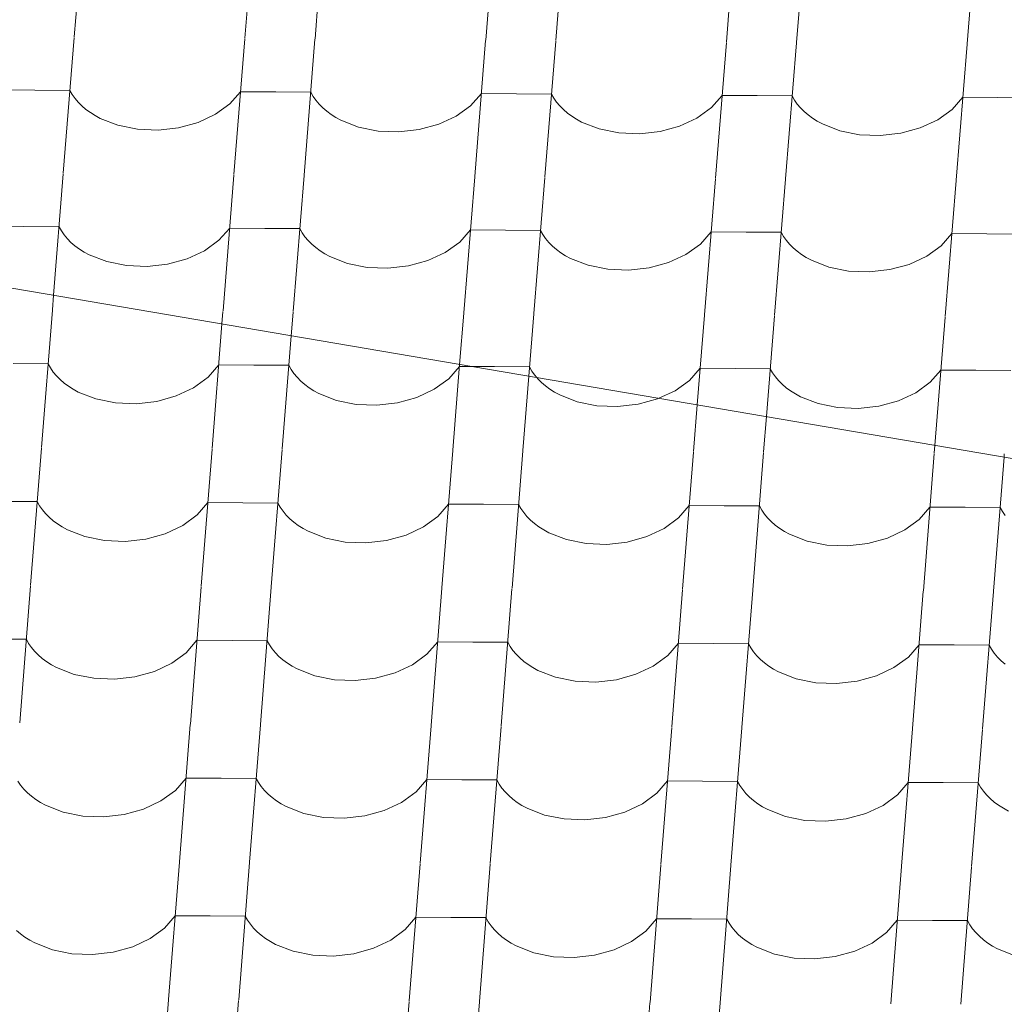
# Model space of a CAD drawing. Header units: millimetres. Extents: x -124639 to 133188, y -48358 to 76648.
# Tile 17 of 49: x 4475 to 5149, y 7779 to 8453. Entities that reach past the tile are written whole.
import ezdxf

# ---------------------------------------------------------------- set-up
doc = ezdxf.new("R2010")
doc.units = ezdxf.units.MM
doc.header["$MEASUREMENT"] = 0
doc.layers.add('Konstrukce - střechy a skořepiny', color=7, linetype='Continuous')
doc.layers.add('Výplně - Povrchové', color=7, linetype='Continuous')

# ---------------------------------------------------------------- blocks, each defined once
blk = doc.blocks.new('*X2')
at = {"layer": 'Výplně - Povrchové', "color": 7, "linetype": 'Continuous', "lineweight": 13}
for p, q in [((4520.19, 8533.86), (4512.71, 8440.91)), ((4636.9, 8532.96), (4629.43, 8440.02)), ((4684.83, 8532.6), (4677.36, 8439.65)), ((4801.55, 8531.7), (4794.07, 8438.76)), ((4849.48, 8531.33), (4842, 8438.39)), ((4966.19, 8530.44), (4958.72, 8437.49)), ((5014.12, 8530.07), (5006.65, 8437.13)), ((5130.84, 8529.18), (5123.36, 8436.23)), ((4512.69, 8440.58), (4505.21, 8347.63)), ((4629.4, 8439.68), (4621.92, 8346.74)), ((4677.33, 8439.31), (4669.86, 8346.37)), ((4794.04, 8438.42), (4786.57, 8345.47)), ((4841.98, 8438.05), (4834.5, 8345.11)), ((4958.69, 8437.16), (4951.21, 8344.21)), ((5006.62, 8436.79), (4999.15, 8343.85)), ((5123.33, 8435.9), (5115.86, 8342.95)), ((4485.8, 8404.5), (4461.84, 8404.68)), ((4509.77, 8404.31), (4485.8, 8404.5)), ((4509.77, 8404.31), (4511.36, 8401.5)), ((4511.36, 8401.5), (4513.26, 8398.78)), ((4513.26, 8398.78), (4515.46, 8396.17)), ((4619.15, 8395.06), (4626.48, 8403.42)), ((4650.45, 8403.24), (4626.48, 8403.42)), ((4674.41, 8403.05), (4650.45, 8403.24)), ((4674.41, 8403.05), (4676.01, 8400.24)), ((4676.01, 8400.24), (4677.91, 8397.52)), ((4677.91, 8397.52), (4680.1, 8394.9)), ((4783.8, 8393.8), (4791.13, 8402.16)), ((4815.09, 8401.97), (4791.13, 8402.16)), ((4839.06, 8401.79), (4815.09, 8401.97)), ((4839.06, 8401.79), (4840.65, 8398.98)), ((4840.65, 8398.98), (4842.55, 8396.26)), ((4948.44, 8392.54), (4955.77, 8400.9)), ((4979.74, 8400.71), (4955.77, 8400.9)), ((5003.7, 8400.53), (4979.74, 8400.71)), ((5003.7, 8400.53), (5005.3, 8397.71)), ((5005.3, 8397.71), (5007.2, 8394.99)), ((5113.09, 8391.28), (5120.42, 8399.64)), ((5144.38, 8399.45), (5120.42, 8399.64)), ((5168.35, 8399.27), (5144.38, 8399.45)), ((4515.46, 8396.17), (4517.93, 8393.67)), ((4517.93, 8393.67), (4520.68, 8391.32)), ((4520.68, 8391.32), (4523.68, 8389.11)), ((4609.28, 8387.94), (4619.15, 8395.06)), ((4680.1, 8394.9), (4682.58, 8392.41)), ((4682.58, 8392.41), (4685.33, 8390.06)), ((4773.93, 8386.68), (4783.8, 8393.8)), ((4842.55, 8396.26), (4844.75, 8393.64)), ((4844.75, 8393.64), (4847.22, 8391.15)), ((4847.22, 8391.15), (4849.97, 8388.79)), ((4938.57, 8385.42), (4948.44, 8392.54)), ((5007.2, 8394.99), (5009.39, 8392.38)), ((5009.39, 8392.38), (5011.87, 8389.89)), ((5103.22, 8384.15), (5113.09, 8391.28)), ((4523.68, 8389.11), (4526.93, 8387.06)), ((4526.93, 8387.06), (4530.39, 8385.18)), ((4530.39, 8385.18), (4542.44, 8380.5)), ((4597.38, 8382.42), (4609.28, 8387.94)), ((4685.33, 8390.06), (4688.33, 8387.85)), ((4688.33, 8387.85), (4691.57, 8385.8)), ((4691.57, 8385.8), (4695.03, 8383.92)), ((4762.03, 8381.16), (4773.93, 8386.68)), ((4849.97, 8388.79), (4852.97, 8386.59)), ((4852.97, 8386.59), (4856.21, 8384.53)), ((4856.21, 8384.53), (4859.68, 8382.65)), ((4926.67, 8379.9), (4938.57, 8385.42)), ((5011.87, 8389.89), (5014.62, 8387.53)), ((5014.62, 8387.53), (5017.62, 8385.32)), ((5017.62, 8385.32), (5020.86, 8383.27)), ((5091.32, 8378.64), (5103.22, 8384.15)), ((4542.44, 8380.5), (4555.86, 8377.8)), ((4555.86, 8377.8), (4569.97, 8377.22)), ((4569.97, 8377.22), (4584.05, 8378.78)), ((4584.05, 8378.78), (4597.38, 8382.42)), ((4695.03, 8383.92), (4707.08, 8379.23)), ((4707.08, 8379.23), (4720.5, 8376.53)), ((4734.61, 8375.95), (4748.69, 8377.52)), ((4748.69, 8377.52), (4762.03, 8381.16)), ((4859.68, 8382.65), (4871.73, 8377.97)), ((4871.73, 8377.97), (4885.15, 8375.27)), ((4913.34, 8376.26), (4926.67, 8379.9)), ((5020.86, 8383.27), (5024.32, 8381.39)), ((5024.32, 8381.39), (5036.37, 8376.71)), ((5077.98, 8375), (5091.32, 8378.64)), ((4720.5, 8376.53), (4734.61, 8375.95)), ((4885.15, 8375.27), (4899.26, 8374.69)), ((4899.26, 8374.69), (4913.34, 8376.26)), ((5036.37, 8376.71), (5049.79, 8374.01)), ((5049.79, 8374.01), (5063.9, 8373.43)), ((5063.9, 8373.43), (5077.98, 8375)), ((4505.18, 8347.3), (4498.51, 8264.26)), ((4621.9, 8346.4), (4614.42, 8253.46)), ((4669.83, 8346.03), (4662.35, 8253.09)), ((4786.54, 8345.14), (4779.07, 8252.19)), ((4834.47, 8344.77), (4827, 8251.83)), ((4951.19, 8343.88), (4943.71, 8250.93)), ((4999.12, 8343.51), (4991.64, 8250.57)), ((5115.83, 8342.62), (5108.36, 8249.67)), ((4478.3, 8311.22), (4454.34, 8311.4)), ((4502.27, 8311.03), (4478.3, 8311.22)), ((4502.27, 8311.03), (4503.86, 8308.22)), ((4611.65, 8301.78), (4618.98, 8310.14)), ((4642.95, 8309.96), (4618.98, 8310.14)), ((4666.91, 8309.77), (4642.95, 8309.96)), ((4503.86, 8308.22), (4505.76, 8305.5)), ((4505.76, 8305.5), (4507.96, 8302.88)), ((4666.91, 8309.77), (4668.51, 8306.96)), ((4668.51, 8306.96), (4670.41, 8304.24)), ((4670.41, 8304.24), (4672.6, 8301.62)), ((4776.3, 8300.52), (4783.63, 8308.88)), ((4807.59, 8308.69), (4783.63, 8308.88)), ((4831.56, 8308.51), (4807.59, 8308.69)), ((4831.56, 8308.51), (4833.15, 8305.7)), ((4833.15, 8305.7), (4835.05, 8302.97)), ((4940.94, 8299.26), (4948.27, 8307.62)), ((4972.24, 8307.43), (4948.27, 8307.62)), ((4996.2, 8307.25), (4972.24, 8307.43)), ((4996.2, 8307.25), (4997.8, 8304.43)), ((4997.8, 8304.43), (4999.7, 8301.71)), ((5105.59, 8297.99), (5112.92, 8306.35)), ((5136.88, 8306.17), (5112.92, 8306.35)), ((5160.85, 8305.99), (5136.88, 8306.17)), ((4507.96, 8302.88), (4510.43, 8300.39)), ((4510.43, 8300.39), (4513.18, 8298.04)), ((4513.18, 8298.04), (4516.18, 8295.83)), ((4601.78, 8294.66), (4611.65, 8301.78)), ((4672.6, 8301.62), (4675.08, 8299.13)), ((4675.08, 8299.13), (4677.82, 8296.78)), ((4677.82, 8296.78), (4680.83, 8294.57)), ((4766.43, 8293.4), (4776.3, 8300.52)), ((4835.05, 8302.97), (4837.25, 8300.36)), ((4837.25, 8300.36), (4839.72, 8297.87)), ((4839.72, 8297.87), (4842.47, 8295.51)), ((4931.07, 8292.14), (4940.94, 8299.26)), ((4999.7, 8301.71), (5001.89, 8299.1)), ((5001.89, 8299.1), (5004.37, 8296.61)), ((5004.37, 8296.61), (5007.11, 8294.25)), ((5095.72, 8290.87), (5105.59, 8297.99)), ((4516.18, 8295.83), (4519.42, 8293.78)), ((4519.42, 8293.78), (4522.89, 8291.9)), ((4522.89, 8291.9), (4534.94, 8287.22)), ((4589.88, 8289.14), (4601.78, 8294.66)), ((4680.83, 8294.57), (4684.07, 8292.52)), ((4684.07, 8292.52), (4687.53, 8290.63)), ((4687.53, 8290.63), (4699.58, 8285.95)), ((4754.52, 8287.88), (4766.43, 8293.4)), ((4842.47, 8295.51), (4845.47, 8293.3)), ((4845.47, 8293.3), (4848.71, 8291.25)), ((4848.71, 8291.25), (4852.18, 8289.37)), ((4919.17, 8286.62), (4931.07, 8292.14)), ((5007.11, 8294.25), (5010.12, 8292.04)), ((5010.12, 8292.04), (5013.36, 8289.99)), ((5013.36, 8289.99), (5016.82, 8288.11)), ((5083.81, 8285.35), (5095.72, 8290.87)), ((4534.94, 8287.22), (4548.36, 8284.52)), ((4548.36, 8284.52), (4562.47, 8283.93)), ((4562.47, 8283.93), (4576.55, 8285.5)), ((4576.55, 8285.5), (4589.88, 8289.14)), ((4699.58, 8285.95), (4713, 8283.25)), ((4713, 8283.25), (4727.11, 8282.67)), ((4727.11, 8282.67), (4741.19, 8284.24)), ((4741.19, 8284.24), (4754.52, 8287.88)), ((4852.18, 8289.37), (4864.23, 8284.69)), ((4864.23, 8284.69), (4877.65, 8281.99)), ((4905.84, 8282.98), (4919.17, 8286.62)), ((5016.82, 8288.11), (5028.87, 8283.43)), ((5028.87, 8283.43), (5042.29, 8280.73)), ((5070.48, 8281.72), (5083.81, 8285.35)), ((4877.65, 8281.99), (4891.76, 8281.41)), ((4891.76, 8281.41), (4905.84, 8282.98)), ((5042.29, 8280.73), (5056.4, 8280.15)), ((5056.4, 8280.15), (5070.48, 8281.72)), ((4614.39, 8253.12), (4613.71, 8244.63)), ((4662.33, 8252.75), (4661.03, 8236.57)), ((4779.04, 8251.86), (4776.23, 8216.95)), ((4826.97, 8251.49), (4823.55, 8208.89)), ((4943.68, 8250.6), (4938.75, 8189.26)), ((4991.62, 8250.23), (4986.06, 8181.2)), ((5108.33, 8249.34), (5101.27, 8161.57)), ((4800.09, 8215.41), (4784.53, 8215.53)), ((4824.06, 8215.23), (4800.09, 8215.41)), ((4824.06, 8215.23), (4825.65, 8212.41)), ((4825.65, 8212.41), (4827.55, 8209.69)), ((4827.55, 8209.69), (4829.01, 8207.96)), ((4933.44, 8205.98), (4940.77, 8214.33)), ((4964.73, 8214.15), (4940.77, 8214.33)), ((4988.7, 8213.97), (4964.73, 8214.15)), ((4988.7, 8213.97), (4990.3, 8211.15)), ((4990.3, 8211.15), (4992.19, 8208.43)), ((5098.08, 8204.71), (5105.41, 8213.07)), ((5129.38, 8212.89), (5105.41, 8213.07)), ((5153.35, 8212.71), (5129.38, 8212.89)), ((4923.57, 8198.85), (4933.44, 8205.98)), ((4992.19, 8208.43), (4994.39, 8205.82)), ((4994.39, 8205.82), (4996.86, 8203.33)), ((4996.86, 8203.33), (4999.61, 8200.97)), ((5088.21, 8197.59), (5098.08, 8204.71)), ((4912.52, 8193.73), (4923.57, 8198.85)), ((4999.61, 8200.97), (5002.61, 8198.76)), ((5002.61, 8198.76), (5005.86, 8196.71)), ((5005.86, 8196.71), (5009.32, 8194.83)), ((5076.31, 8192.07), (5088.21, 8197.59)), ((5009.32, 8194.83), (5021.37, 8190.15)), ((5021.37, 8190.15), (5034.79, 8187.45)), ((5062.98, 8188.44), (5076.31, 8192.07)), ((5034.79, 8187.45), (5048.9, 8186.87)), ((5048.9, 8186.87), (5062.98, 8188.44)), ((5148.76, 8155.69), (5148.58, 8153.51))]:
    blk.add_line(p, q, dxfattribs=at)
blk = doc.blocks.new('výplň_1_1', base_point=(0, 0))
at = {"layer": 'Výplně - Povrchové', "color": 7, "linetype": 'Continuous', "lineweight": 13}
blk.add_blockref('*X2', (0, 0), dxfattribs=at)
blk = doc.blocks.new('*X4')
at = {"layer": 'Výplně - Povrchové', "color": 7, "linetype": 'Continuous', "lineweight": 13}
for p, q in [((4498.51, 8264.26), (4497.72, 8254.25)), ((4497.69, 8253.92), (4490.27, 8160.08)), ((4613.71, 8244.63), (4606.97, 8159.36)), ((4661.03, 8236.57), (4654.9, 8159.07)), ((4494.79, 8217.3), (4470.83, 8217.45)), ((4494.79, 8217.3), (4496.39, 8214.47)), ((4604.17, 8208.14), (4611.5, 8216.59)), ((4635.46, 8216.44), (4611.5, 8216.59)), ((4659.42, 8216.3), (4635.46, 8216.44)), ((4659.42, 8216.3), (4661.02, 8213.46)), ((4776.23, 8216.95), (4771.6, 8158.35)), ((4496.39, 8214.47), (4498.29, 8211.72)), ((4498.29, 8211.72), (4500.49, 8209.09)), ((4500.49, 8209.09), (4502.97, 8206.58)), ((4661.02, 8213.46), (4662.92, 8210.71)), ((4662.92, 8210.71), (4665.12, 8208.08)), ((4768.8, 8207.13), (4776.12, 8215.58)), ((4784.53, 8215.53), (4776.12, 8215.58)), ((4502.97, 8206.58), (4505.71, 8204.2)), ((4505.71, 8204.2), (4508.72, 8201.98)), ((4594.31, 8200.93), (4604.17, 8208.14)), ((4665.12, 8208.08), (4667.59, 8205.57)), ((4667.59, 8205.57), (4670.34, 8203.2)), ((4670.34, 8203.2), (4673.34, 8200.97)), ((4758.94, 8199.93), (4768.8, 8207.13)), ((4823.55, 8208.89), (4819.53, 8158.06)), ((4829.01, 8207.96), (4829.74, 8207.07)), ((4829.74, 8207.07), (4832.22, 8204.56)), ((4832.22, 8204.56), (4834.97, 8202.19)), ((4834.97, 8202.19), (4837.97, 8199.96)), ((4508.72, 8201.98), (4511.96, 8199.91)), ((4511.96, 8199.91), (4515.42, 8198.02)), ((4515.42, 8198.02), (4527.47, 8193.31)), ((4582.41, 8195.34), (4594.31, 8200.93)), ((4673.34, 8200.97), (4676.59, 8198.9)), ((4676.59, 8198.9), (4680.05, 8197.01)), ((4680.05, 8197.01), (4692.1, 8192.31)), ((4747.04, 8194.34), (4758.94, 8199.93)), ((4837.97, 8199.96), (4841.22, 8197.9)), ((4841.22, 8197.9), (4844.68, 8196)), ((4844.68, 8196), (4856.73, 8191.3)), ((4527.47, 8193.31), (4540.9, 8190.61)), ((4540.9, 8190.61), (4555, 8190.05)), ((4555, 8190.05), (4569.08, 8191.65)), ((4569.08, 8191.65), (4582.41, 8195.34)), ((4692.1, 8192.31), (4705.52, 8189.6)), ((4705.52, 8189.6), (4719.63, 8189.04)), ((4719.63, 8189.04), (4733.71, 8190.64)), ((4733.71, 8190.64), (4747.04, 8194.34)), ((4856.73, 8191.3), (4870.15, 8188.6)), ((4884.26, 8188.03), (4898.34, 8189.64)), ((4898.34, 8189.64), (4911.67, 8193.33)), ((4911.67, 8193.33), (4912.52, 8193.73)), ((4938.75, 8189.26), (4936.23, 8157.35)), ((4870.15, 8188.6), (4884.26, 8188.03)), ((4986.06, 8181.2), (4984.16, 8157.05)), ((4490.25, 8159.74), (4482.83, 8065.9)), ((4606.95, 8159.02), (4599.53, 8065.18)), ((4654.87, 8158.73), (4647.46, 8064.89)), ((4771.57, 8158.02), (4764.16, 8064.18)), ((4819.5, 8157.72), (4812.09, 8063.88)), ((4936.2, 8157.01), (4928.79, 8063.17)), ((4984.13, 8156.72), (4976.71, 8062.87)), ((5100.83, 8156), (5093.41, 8062.16)), ((5101.27, 8161.57), (5100.86, 8156.34)), ((5148.58, 8153.51), (5141.34, 8061.87)), ((4487.35, 8123.13), (4463.39, 8123.27)), ((4487.35, 8123.13), (4488.95, 8120.29)), ((4596.73, 8113.96), (4604.05, 8122.41)), ((4628.02, 8122.26), (4604.05, 8122.41)), ((4651.98, 8122.12), (4628.02, 8122.26)), ((4651.98, 8122.12), (4653.58, 8119.28)), ((4761.36, 8112.95), (4768.68, 8121.4)), ((4792.64, 8121.26), (4768.68, 8121.4)), ((4488.95, 8120.29), (4490.85, 8117.54)), ((4490.85, 8117.54), (4493.04, 8114.91)), ((4493.04, 8114.91), (4495.52, 8112.4)), ((4653.58, 8119.28), (4655.48, 8116.54)), ((4655.48, 8116.54), (4657.67, 8113.9)), ((4816.61, 8121.11), (4792.64, 8121.26)), ((4816.61, 8121.11), (4818.2, 8118.27)), ((4818.2, 8118.27), (4820.11, 8115.53)), ((4820.11, 8115.53), (4822.3, 8112.89)), ((4925.98, 8111.95), (4933.31, 8120.4)), ((4957.27, 8120.25), (4933.31, 8120.4)), ((4981.24, 8120.1), (4957.27, 8120.25)), ((4981.24, 8120.1), (4982.83, 8117.27)), ((4982.83, 8117.27), (4984.73, 8114.52)), ((5090.61, 8110.94), (5097.94, 8119.39)), ((5121.9, 8119.24), (5097.94, 8119.39)), ((5145.86, 8119.1), (5121.9, 8119.24)), ((5145.86, 8119.1), (5147.46, 8116.26)), ((5147.46, 8116.26), (5149.36, 8113.51)), ((4495.52, 8112.4), (4498.27, 8110.02)), ((4498.27, 8110.02), (4501.27, 8107.8)), ((4586.87, 8106.76), (4596.73, 8113.96)), ((4657.67, 8113.9), (4660.15, 8111.39)), ((4660.15, 8111.39), (4662.9, 8109.02)), ((4662.9, 8109.02), (4665.9, 8106.79)), ((4751.49, 8105.75), (4761.36, 8112.95)), ((4822.3, 8112.89), (4824.78, 8110.38)), ((4824.78, 8110.38), (4827.53, 8108.01)), ((4827.53, 8108.01), (4830.53, 8105.78)), ((4916.12, 8104.74), (4925.98, 8111.95)), ((4984.73, 8114.52), (4986.93, 8111.89)), ((4986.93, 8111.89), (4989.41, 8109.38)), ((4989.41, 8109.38), (4992.15, 8107)), ((5080.75, 8103.73), (5090.61, 8110.94)), ((4501.27, 8107.8), (4504.52, 8105.73)), ((4504.52, 8105.73), (4507.98, 8103.84)), ((4507.98, 8103.84), (4520.03, 8099.13)), ((4574.97, 8101.16), (4586.87, 8106.76)), ((4665.9, 8106.79), (4669.14, 8104.73)), ((4669.14, 8104.73), (4672.61, 8102.83)), ((4672.61, 8102.83), (4684.66, 8098.13)), ((4739.6, 8100.16), (4751.49, 8105.75)), ((4830.53, 8105.78), (4833.77, 8103.72)), ((4833.77, 8103.72), (4837.24, 8101.83)), ((4837.24, 8101.83), (4849.29, 8097.12)), ((4904.22, 8099.15), (4916.12, 8104.74)), ((4992.15, 8107), (4995.16, 8104.78)), ((4995.16, 8104.78), (4998.4, 8102.71)), ((4998.4, 8102.71), (5001.87, 8100.82)), ((5068.85, 8098.14), (5080.75, 8103.73)), ((4520.03, 8099.13), (4533.45, 8096.43)), ((4533.45, 8096.43), (4547.56, 8095.87)), ((4547.56, 8095.87), (4561.64, 8097.47)), ((4561.64, 8097.47), (4574.97, 8101.16)), ((4684.66, 8098.13), (4698.08, 8095.42)), ((4698.08, 8095.42), (4712.19, 8094.86)), ((4712.19, 8094.86), (4726.27, 8096.47)), ((4726.27, 8096.47), (4739.6, 8100.16)), ((4849.29, 8097.12), (4862.71, 8094.42)), ((4876.82, 8093.85), (4890.9, 8095.46)), ((4890.9, 8095.46), (4904.22, 8099.15)), ((5001.87, 8100.82), (5013.92, 8096.11)), ((5013.92, 8096.11), (5027.34, 8093.41)), ((5041.45, 8092.85), (5055.52, 8094.45)), ((5055.52, 8094.45), (5068.85, 8098.14)), ((4862.71, 8094.42), (4876.82, 8093.85)), ((5027.34, 8093.41), (5041.45, 8092.85)), ((4482.8, 8065.56), (4475.39, 7971.72)), ((4599.5, 8064.84), (4592.09, 7971)), ((4647.43, 8064.55), (4640.01, 7970.71)), ((4764.13, 8063.84), (4756.71, 7970)), ((4812.06, 8063.54), (4804.64, 7969.7)), ((4928.76, 8062.83), (4921.34, 7968.99)), ((4976.69, 8062.54), (4969.27, 7968.7)), ((5093.39, 8061.82), (5085.97, 7967.98)), ((5141.31, 8061.53), (5133.9, 7967.69)), ((4479.91, 8028.95), (4455.94, 8029.09)), ((4479.91, 8028.95), (4481.5, 8026.11)), ((4589.29, 8019.78), (4596.61, 8028.23)), ((4620.57, 8028.09), (4596.61, 8028.23)), ((4644.54, 8027.94), (4620.57, 8028.09)), ((4644.54, 8027.94), (4646.13, 8025.1)), ((4753.91, 8018.77), (4761.24, 8027.23)), ((4785.2, 8027.08), (4761.24, 8027.23)), ((4481.5, 8026.11), (4483.41, 8023.36)), ((4483.41, 8023.36), (4485.6, 8020.73)), ((4485.6, 8020.73), (4488.08, 8018.22)), ((4646.13, 8025.1), (4648.03, 8022.36)), ((4648.03, 8022.36), (4650.23, 8019.72)), ((4809.16, 8026.93), (4785.2, 8027.08)), ((4809.16, 8026.93), (4810.76, 8024.09)), ((4810.76, 8024.09), (4812.66, 8021.35)), ((4812.66, 8021.35), (4814.86, 8018.72)), ((4918.54, 8017.77), (4925.87, 8026.22)), ((4949.83, 8026.07), (4925.87, 8026.22)), ((4973.79, 8025.92), (4949.83, 8026.07)), ((4973.79, 8025.92), (4975.39, 8023.09)), ((4975.39, 8023.09), (4977.29, 8020.34)), ((5083.17, 8016.76), (5090.49, 8025.21)), ((5114.46, 8025.06), (5090.49, 8025.21)), ((5138.42, 8024.92), (5114.46, 8025.06)), ((5138.42, 8024.92), (5140.02, 8022.08)), ((5140.02, 8022.08), (5141.92, 8019.34)), ((4488.08, 8018.22), (4490.83, 8015.84)), ((4490.83, 8015.84), (4493.83, 8013.62)), ((4579.42, 8012.58), (4589.29, 8019.78)), ((4650.23, 8019.72), (4652.71, 8017.21)), ((4652.71, 8017.21), (4655.45, 8014.84)), ((4655.45, 8014.84), (4658.46, 8012.61)), ((4744.05, 8011.57), (4753.91, 8018.77)), ((4814.86, 8018.72), (4817.33, 8016.2)), ((4817.33, 8016.2), (4820.08, 8013.83)), ((4820.08, 8013.83), (4823.09, 8011.6)), ((4908.68, 8010.56), (4918.54, 8017.77)), ((4977.29, 8020.34), (4979.49, 8017.71)), ((4979.49, 8017.71), (4981.96, 8015.2)), ((4981.96, 8015.2), (4984.71, 8012.82)), ((5073.31, 8009.56), (5083.17, 8016.76)), ((5141.92, 8019.34), (5144.11, 8016.7)), ((5144.11, 8016.7), (5146.59, 8014.19)), ((5146.59, 8014.19), (5149.34, 8011.82)), ((4493.83, 8013.62), (4497.07, 8011.55)), ((4497.07, 8011.55), (4500.54, 8009.66)), ((4500.54, 8009.66), (4512.59, 8004.95)), ((4554.2, 8003.29), (4567.52, 8006.99)), ((4567.52, 8006.99), (4579.42, 8012.58)), ((4658.46, 8012.61), (4661.7, 8010.55)), ((4661.7, 8010.55), (4665.17, 8008.65)), ((4665.17, 8008.65), (4677.22, 8003.95)), ((4732.15, 8005.98), (4744.05, 8011.57)), ((4823.09, 8011.6), (4826.33, 8009.54)), ((4826.33, 8009.54), (4829.79, 8007.65)), ((4829.79, 8007.65), (4841.84, 8002.94)), ((4896.78, 8004.97), (4908.68, 8010.56)), ((4984.71, 8012.82), (4987.71, 8010.6)), ((4987.71, 8010.6), (4990.96, 8008.53)), ((4990.96, 8008.53), (4994.42, 8006.64)), ((5061.41, 8003.96), (5073.31, 8009.56)), ((4512.59, 8004.95), (4526.01, 8002.25)), ((4526.01, 8002.25), (4540.12, 8001.69)), ((4540.12, 8001.69), (4554.2, 8003.29)), ((4677.22, 8003.95), (4690.64, 8001.24)), ((4690.64, 8001.24), (4704.75, 8000.68)), ((4704.75, 8000.68), (4718.82, 8002.29)), ((4718.82, 8002.29), (4732.15, 8005.98)), ((4841.84, 8002.94), (4855.27, 8000.24)), ((4855.27, 8000.24), (4869.37, 7999.67)), ((4869.37, 7999.67), (4883.45, 8001.28)), ((4883.45, 8001.28), (4896.78, 8004.97)), ((4994.42, 8006.64), (5006.47, 8001.93)), ((5006.47, 8001.93), (5019.89, 7999.23)), ((5034, 7998.67), (5048.08, 8000.27)), ((5048.08, 8000.27), (5061.41, 8003.96)), ((5019.89, 7999.23), (5034, 7998.67)), ((4592.06, 7970.66), (4584.64, 7876.82)), ((4639.99, 7970.37), (4632.57, 7876.53)), ((4756.69, 7969.66), (4749.27, 7875.82)), ((4804.61, 7969.36), (4797.2, 7875.52)), ((4921.32, 7968.65), (4913.9, 7874.81)), ((4969.24, 7968.36), (4961.83, 7874.52)), ((5085.94, 7967.64), (5078.53, 7873.8)), ((5133.87, 7967.35), (5126.45, 7873.51)), ((4581.84, 7925.6), (4589.17, 7934.05)), ((4613.13, 7933.91), (4589.17, 7934.05)), ((4637.09, 7933.76), (4613.13, 7933.91)), ((4637.09, 7933.76), (4638.69, 7930.92)), ((4746.47, 7924.6), (4753.79, 7933.05)), ((4777.76, 7932.9), (4753.79, 7933.05)), ((4801.72, 7932.75), (4777.76, 7932.9)), ((4474.06, 7931.93), (4475.96, 7929.18)), ((4475.96, 7929.18), (4478.16, 7926.55)), ((4478.16, 7926.55), (4480.64, 7924.04)), ((4638.69, 7930.92), (4640.59, 7928.18)), ((4640.59, 7928.18), (4642.79, 7925.54)), ((4801.72, 7932.75), (4803.32, 7929.91)), ((4803.32, 7929.91), (4805.22, 7927.17)), ((4805.22, 7927.17), (4807.41, 7924.54)), ((4911.1, 7923.59), (4918.42, 7932.04)), ((4942.39, 7931.89), (4918.42, 7932.04)), ((4966.35, 7931.75), (4942.39, 7931.89)), ((4966.35, 7931.75), (4967.95, 7928.91)), ((4967.95, 7928.91), (4969.85, 7926.16)), ((4969.85, 7926.16), (4972.04, 7923.53)), ((5075.73, 7922.58), (5083.05, 7931.03)), ((5107.01, 7930.89), (5083.05, 7931.03)), ((5130.98, 7930.74), (5107.01, 7930.89)), ((5130.98, 7930.74), (5132.57, 7927.9)), ((5132.57, 7927.9), (5134.47, 7925.16)), ((4480.64, 7924.04), (4483.38, 7921.67)), ((4483.38, 7921.67), (4486.39, 7919.44)), ((4486.39, 7919.44), (4489.63, 7917.37)), ((4571.98, 7918.4), (4581.84, 7925.6)), ((4642.79, 7925.54), (4645.26, 7923.03)), ((4645.26, 7923.03), (4648.01, 7920.66)), ((4648.01, 7920.66), (4651.01, 7918.43)), ((4736.61, 7917.39), (4746.47, 7924.6)), ((4807.41, 7924.54), (4809.89, 7922.03)), ((4809.89, 7922.03), (4812.64, 7919.65)), ((4812.64, 7919.65), (4815.64, 7917.43)), ((4901.24, 7916.38), (4911.1, 7923.59)), ((4972.04, 7923.53), (4974.52, 7921.02)), ((4974.52, 7921.02), (4977.27, 7918.64)), ((5065.86, 7915.38), (5075.73, 7922.58)), ((5134.47, 7925.16), (5136.67, 7922.52)), ((5136.67, 7922.52), (5139.15, 7920.01)), ((5139.15, 7920.01), (5141.9, 7917.64)), ((4489.63, 7917.37), (4493.09, 7915.48)), ((4493.09, 7915.48), (4505.14, 7910.78)), ((4546.75, 7909.11), (4560.08, 7912.81)), ((4560.08, 7912.81), (4571.98, 7918.4)), ((4651.01, 7918.43), (4654.26, 7916.37)), ((4654.26, 7916.37), (4657.72, 7914.47)), ((4657.72, 7914.47), (4669.77, 7909.77)), ((4724.71, 7911.8), (4736.61, 7917.39)), ((4815.64, 7917.43), (4818.89, 7915.36)), ((4818.89, 7915.36), (4822.35, 7913.47)), ((4822.35, 7913.47), (4834.4, 7908.76)), ((4889.34, 7910.79), (4901.24, 7916.38)), ((4977.27, 7918.64), (4980.27, 7916.42)), ((4980.27, 7916.42), (4983.51, 7914.35)), ((4983.51, 7914.35), (4986.98, 7912.46)), ((5053.96, 7909.79), (5065.86, 7915.38)), ((5141.9, 7917.64), (5144.9, 7915.41)), ((5144.9, 7915.41), (5148.14, 7913.35)), ((5148.14, 7913.35), (5151.61, 7911.45)), ((4505.14, 7910.78), (4518.57, 7908.07)), ((4518.57, 7908.07), (4532.68, 7907.51)), ((4532.68, 7907.51), (4546.75, 7909.11)), ((4669.77, 7909.77), (4683.19, 7907.07)), ((4683.19, 7907.07), (4697.3, 7906.5)), ((4697.3, 7906.5), (4711.38, 7908.11)), ((4711.38, 7908.11), (4724.71, 7911.8)), ((4834.4, 7908.76), (4847.82, 7906.06)), ((4847.82, 7906.06), (4861.93, 7905.49)), ((4861.93, 7905.49), (4876.01, 7907.1)), ((4876.01, 7907.1), (4889.34, 7910.79)), ((4986.98, 7912.46), (4999.03, 7907.75)), ((4999.03, 7907.75), (5012.45, 7905.05)), ((5026.56, 7904.49), (5040.64, 7906.09)), ((5040.64, 7906.09), (5053.96, 7909.79)), ((5012.45, 7905.05), (5026.56, 7904.49)), ((4584.62, 7876.49), (4577.2, 7782.65)), ((4632.54, 7876.19), (4625.13, 7782.35)), ((4749.24, 7875.48), (4741.83, 7781.64)), ((4797.17, 7875.19), (4789.76, 7781.34)), ((4913.87, 7874.47), (4906.46, 7780.63)), ((4961.8, 7874.18), (4954.38, 7780.34)), ((5078.5, 7873.46), (5071.08, 7779.62)), ((5126.43, 7873.17), (5119.01, 7779.33)), ((4574.4, 7831.42), (4581.72, 7839.87)), ((4605.69, 7839.73), (4581.72, 7839.87)), ((4629.65, 7839.58), (4605.69, 7839.73)), ((4629.65, 7839.58), (4631.25, 7836.74)), ((4739.03, 7830.42), (4746.35, 7838.87)), ((4770.31, 7838.72), (4746.35, 7838.87)), ((4794.28, 7838.57), (4770.31, 7838.72)), ((4794.28, 7838.57), (4795.87, 7835.73)), ((4631.25, 7836.74), (4633.15, 7834)), ((4633.15, 7834), (4635.34, 7831.36)), ((4795.87, 7835.73), (4797.78, 7832.99)), ((4797.78, 7832.99), (4799.97, 7830.36)), ((4903.66, 7829.41), (4910.98, 7837.86)), ((4934.94, 7837.71), (4910.98, 7837.86)), ((4958.91, 7837.57), (4934.94, 7837.71)), ((4958.91, 7837.57), (4960.5, 7834.73)), ((4960.5, 7834.73), (4962.4, 7831.98)), ((4962.4, 7831.98), (4964.6, 7829.35)), ((5068.28, 7828.4), (5075.61, 7836.85)), ((5099.57, 7836.71), (5075.61, 7836.85)), ((5123.53, 7836.56), (5099.57, 7836.71)), ((5123.53, 7836.56), (5125.13, 7833.72)), ((5125.13, 7833.72), (5127.03, 7830.98)), ((4473.19, 7829.86), (4475.94, 7827.49)), ((4475.94, 7827.49), (4478.94, 7825.26)), ((4478.94, 7825.26), (4482.19, 7823.2)), ((4564.54, 7824.22), (4574.4, 7831.42)), ((4635.34, 7831.36), (4637.82, 7828.85)), ((4637.82, 7828.85), (4640.57, 7826.48)), ((4640.57, 7826.48), (4643.57, 7824.25)), ((4729.16, 7823.21), (4739.03, 7830.42)), ((4799.97, 7830.36), (4802.45, 7827.85)), ((4802.45, 7827.85), (4805.2, 7825.47)), ((4805.2, 7825.47), (4808.2, 7823.25)), ((4893.79, 7822.2), (4903.66, 7829.41)), ((4964.6, 7829.35), (4967.08, 7826.84)), ((4967.08, 7826.84), (4969.82, 7824.46)), ((5058.42, 7821.2), (5068.28, 7828.4)), ((5127.03, 7830.98), (5129.23, 7828.34)), ((5129.23, 7828.34), (5131.7, 7825.83)), ((5131.7, 7825.83), (5134.45, 7823.46)), ((4482.19, 7823.2), (4485.65, 7821.3)), ((4485.65, 7821.3), (4497.7, 7816.6)), ((4539.31, 7814.94), (4552.64, 7818.63)), ((4552.64, 7818.63), (4564.54, 7824.22)), ((4643.57, 7824.25), (4646.81, 7822.19)), ((4646.81, 7822.19), (4650.28, 7820.3)), ((4650.28, 7820.3), (4662.33, 7815.59)), ((4717.27, 7817.62), (4729.16, 7823.21)), ((4808.2, 7823.25), (4811.44, 7821.18)), ((4811.44, 7821.18), (4814.91, 7819.29)), ((4814.91, 7819.29), (4826.96, 7814.58)), ((4881.89, 7816.61), (4893.79, 7822.2)), ((4969.82, 7824.46), (4972.83, 7822.24)), ((4972.83, 7822.24), (4976.07, 7820.17)), ((4976.07, 7820.17), (4979.54, 7818.28)), ((5046.52, 7815.61), (5058.42, 7821.2)), ((5134.45, 7823.46), (5137.46, 7821.23)), ((5137.46, 7821.23), (5140.7, 7819.17)), ((5140.7, 7819.17), (5144.16, 7817.27)), ((4497.7, 7816.6), (4511.12, 7813.89)), ((4511.12, 7813.89), (4525.23, 7813.33)), ((4525.23, 7813.33), (4539.31, 7814.94)), ((4662.33, 7815.59), (4675.75, 7812.89)), ((4675.75, 7812.89), (4689.86, 7812.32)), ((4689.86, 7812.32), (4703.94, 7813.93)), ((4703.94, 7813.93), (4717.27, 7817.62)), ((4826.96, 7814.58), (4840.38, 7811.88)), ((4840.38, 7811.88), (4854.49, 7811.32)), ((4854.49, 7811.32), (4868.57, 7812.92)), ((4868.57, 7812.92), (4881.89, 7816.61)), ((4979.54, 7818.28), (4991.59, 7813.58)), ((4991.59, 7813.58), (5005.01, 7810.87)), ((5019.12, 7810.31), (5033.19, 7811.91)), ((5033.19, 7811.91), (5046.52, 7815.61)), ((5144.16, 7817.27), (5156.21, 7812.57)), ((5005.01, 7810.87), (5019.12, 7810.31)), ((4577.17, 7782.31), (4569.76, 7688.47)), ((4625.1, 7782.01), (4617.68, 7688.17)), ((4741.8, 7781.3), (4734.38, 7687.46)), ((4789.73, 7781.01), (4782.31, 7687.17)), ((4906.43, 7780.29), (4899.01, 7686.45)), ((4954.36, 7780), (4946.94, 7686.16))]:
    blk.add_line(p, q, dxfattribs=at)
blk = doc.blocks.new('výplň_2_1', base_point=(0, 0))
at = {"layer": 'Výplně - Povrchové', "color": 7, "linetype": 'Continuous', "lineweight": 13}
blk.add_blockref('*X4', (0, 0), dxfattribs=at)

msp = doc.modelspace()

# ---------------------------------------------------------------- linework, layer by layer
at = {"layer": 'Konstrukce - střechy a skořepiny', "color": 7, "linetype": 'Continuous', "lineweight": 13}
msp.add_line((1943.62, 8699.49), (11498.23, 7071.82), dxfattribs=at)

# ---------------------------------------------------------------- block references
at = {"layer": 'Výplně - Povrchové', "color": 7, "linetype": 'Continuous', "lineweight": 13}
for name in ['výplň_1_1', 'výplň_2_1']:
    msp.add_blockref(name, (0, 0), dxfattribs=at)

doc.saveas('drawing.dxf')
